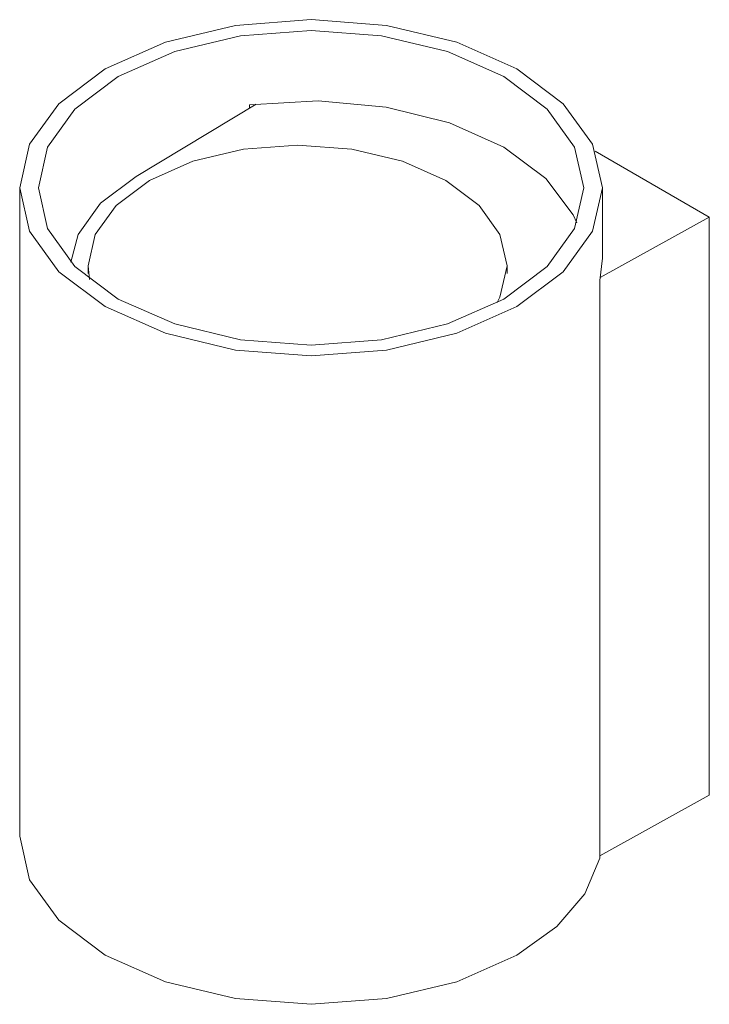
# Model space of a CAD drawing. Header units: millimetres. Extents: x -3384 to -2667, y 230 to 6723.
# Tile 2 of 3: x -3146 to -3051, y 1558 to 1695. Entities that reach past the tile are written whole.
import ezdxf

# ---------------------------------------------------------------- set-up
doc = ezdxf.new("R2010")
doc.units = ezdxf.units.MM
doc.layers.add('Luminarias', color=7, linetype='Continuous', lineweight=20)

# ---------------------------------------------------------------- blocks, each defined once
blk = doc.blocks.new('kov_1l_round_walllamp - 40522 SOLE white smooth wall lamp 1L-537147-00 Isometrico PDF')
at = {"layer": 'Luminarias', "color": 9, "lineweight": 9, "true_color": 0xc0c0c0}
for p, q in [((-7054.79, 1673.09), (-7038.18, 1683.09)), ((-7039.1, 1682.54), (-7039.1, 1682.99)), ((-6991.3, 1676.59), (-6975.49, 1667.46)), ((-7070.89, 1671.53), (-7070.89, 1581.76)), ((-6990.29, 1661.78), (-6990.29, 1671.53)), ((-6975.49, 1667.46), (-6990.58, 1659.11)), ((-6975.49, 1667.46), (-6975.49, 1587.45)), ((-6990.64, 1658.71), (-6990.29, 1661.78)), ((-7061.43, 1660.71), (-7061.43, 1659.68)), ((-7003.47, 1659.68), (-7003.47, 1660.71)), ((-6990.64, 1578.7), (-6990.64, 1658.71)), ((-6975.49, 1587.45), (-6990.64, 1579.06))]:
    blk.add_line(p, q, dxfattribs=at)
for points in [[(-7002.1, 1655.08, 0), (-6995.69, 1659.9, 0), (-6991.67, 1665.51, 0), (-6990.29, 1671.53, 0), (-6991.67, 1677.55, 0), (-6995.69, 1683.16, 0), (-7002.1, 1687.98, 0), (-7010.44, 1691.68, 0), (-7020.16, 1694, 0), (-7030.59, 1694.8, 0), (-7041.02, 1694, 0), (-7050.74, 1691.68, 0), (-7059.09, 1687.98, 0)], [(-7057.26, 1686.93, 0), (-7049.45, 1690.39, 0), (-7040.36, 1692.56, 0), (-7030.59, 1693.31, 0), (-7020.83, 1692.56, 0), (-7011.73, 1690.39, 0), (-7003.92, 1686.93, 0), (-6997.93, 1682.42, 0), (-6994.16, 1677.17, 0), (-6992.87, 1671.53, 0), (-6994.16, 1665.89, 0), (-6997.93, 1660.64, 0), (-7003.92, 1656.13, 0)], [(-7059.09, 1687.98, 0), (-7065.49, 1683.16, 0), (-7069.52, 1677.55, 0), (-7070.89, 1671.53, 0), (-7069.52, 1665.51, 0), (-7065.49, 1659.9, 0), (-7059.09, 1655.08, 0), (-7050.74, 1651.38, 0), (-7041.02, 1649.05, 0), (-7030.59, 1648.26, 0), (-7020.16, 1649.05, 0), (-7010.44, 1651.38, 0), (-7002.1, 1655.08, 0)], [(-7003.92, 1656.13, 0), (-7011.73, 1652.67, 0), (-7020.83, 1650.49, 0), (-7030.59, 1649.75, 0), (-7040.36, 1650.49, 0), (-7049.45, 1652.67, 0), (-7057.26, 1656.13, 0), (-7063.26, 1660.64, 0), (-7067.03, 1665.89, 0), (-7068.31, 1671.53, 0), (-7067.03, 1677.17, 0), (-7063.26, 1682.42, 0), (-7057.26, 1686.93, 0)], [(-7039.1, 1682.99, 0), (-7029.62, 1683.55, 0), (-7020.21, 1682.71, 0), (-7011.45, 1680.54, 0), (-7003.92, 1677.17, 0), (-6998.09, 1672.83, 0), (-6994.33, 1667.77, 0), (-6993.84, 1666.66, 0)], [(-7052.94, 1672.54, 0), (-7046.94, 1675.2, 0), (-7039.95, 1676.87, 0), (-7032.45, 1677.44, 0), (-7024.95, 1676.87, 0), (-7017.96, 1675.2, 0), (-7011.95, 1672.54, 0), (-7007.35, 1669.07, 0), (-7004.45, 1665.04, 0), (-7003.47, 1660.71, 0), (-7004.45, 1656.38, 0), (-7004.83, 1655.64, 0)], [(-7004.83, 1655.64, 0), (-7004.45, 1656.38, 0), (-7003.47, 1660.71, 0), (-7004.45, 1665.04, 0), (-7007.35, 1669.07, 0), (-7011.95, 1672.54, 0), (-7017.96, 1675.2, 0), (-7024.95, 1676.87, 0), (-7032.45, 1677.44, 0), (-7039.95, 1676.87, 0), (-7046.94, 1675.2, 0), (-7052.94, 1672.54, 0)], [(-7054.79, 1673.09, 0), (-7059.71, 1669.39, 0), (-7062.8, 1665.08, 0), (-7063.83, 1661.23, 0)], [(-7061.24, 1658.84, 0), (-7061.43, 1660.71, 0), (-7060.44, 1665.04, 0), (-7057.54, 1669.07, 0), (-7052.94, 1672.54, 0)], [(-7052.94, 1672.54, 0), (-7057.54, 1669.07, 0), (-7060.44, 1665.04, 0), (-7061.43, 1660.71, 0), (-7061.24, 1658.84, 0)], [(-7002.1, 1565.31, 0), (-7010.44, 1561.61, 0), (-7020.16, 1559.28, 0), (-7030.59, 1558.49, 0), (-7041.02, 1559.28, 0), (-7050.74, 1561.61, 0), (-7059.09, 1565.31, 0), (-7065.49, 1570.12, 0), (-7069.52, 1575.74, 0), (-7070.89, 1581.76, 0)], [(-6990.64, 1578.7, 0), (-6992.73, 1573.79, 0), (-6996.61, 1569.25, 0), (-7002.1, 1565.31, 0)]]:
    blk.add_polyline3d(points, dxfattribs=at)

msp = doc.modelspace()

# ---------------------------------------------------------------- block references
at = {"layer": 'Luminarias', "color": 9, "lineweight": 9, "true_color": 0xc0c0c0}
msp.add_blockref('kov_1l_round_walllamp - 40522 SOLE white smooth wall lamp 1L-537147-00 Isometrico PDF', (3924.43, 0), dxfattribs=at)

doc.saveas('drawing.dxf')
